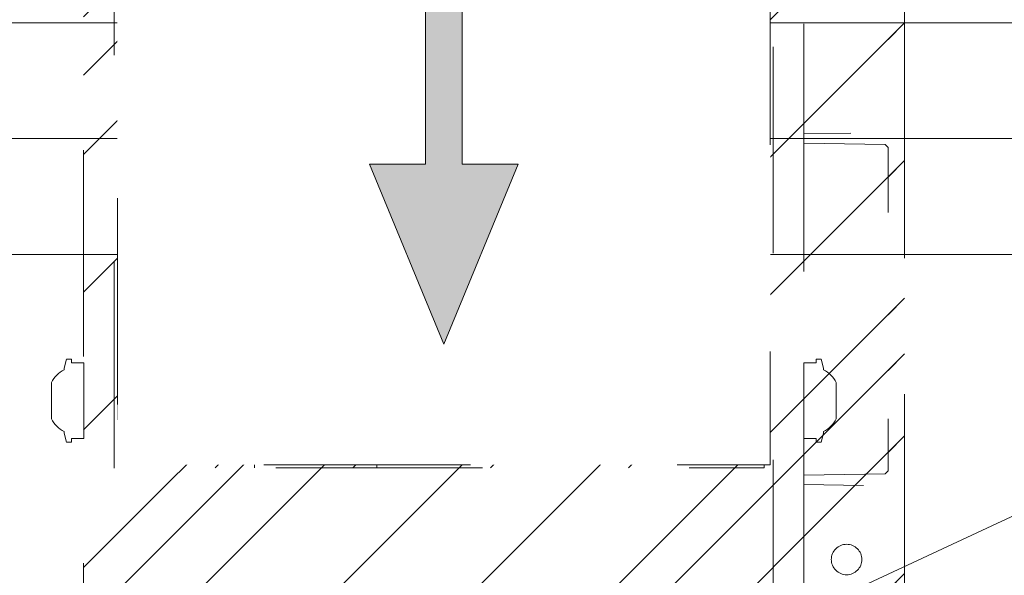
# Model space of a CAD drawing. Header units: inches. Extents: x -416 to -272, y -73 to 47.
# Tile 40 of 206: x -355.53 to -349.18, y -28.32 to -24.73. Entities that reach past the tile are written whole.
import ezdxf

# ---------------------------------------------------------------- set-up
doc = ezdxf.new("R2010")
doc.units = ezdxf.units.IN
doc.header["$LTSCALE"] = 32
doc.header["$MEASUREMENT"] = 0
doc.header["$PDMODE"] = 1
doc.header["$PDSIZE"] = -2
doc.linetypes.add('Dash Style-1', pattern=[0.083328, 0.041656, -0.041672])
for name, color, linetype, lineweight in [('Black', 7, 'Continuous', 18), ('DashLine', 7, 'Continuous', 13), ('DashLineFill', 7, 'Dash Style-1', 13), ('Drawing', 7, 'Continuous', 18), ('Leg_Locator', 7, 'Continuous', 13), ('Metal-DeskStructure', 7, 'Continuous', 13), ('None', 7, 'Continuous', 18), ('SolidLine', 7, 'Continuous', 15)]:
    doc.layers.add(name, color=color, linetype=linetype, lineweight=lineweight)
doc.layers.add('Metal-Leg', color=7, linetype='Continuous', lineweight=18, true_color=0x4c4c4c)
pattern_1 = [(45, (0, 0), (-1.613, 1.9357), []), (45, (-1.0608, 1.0608), (-0.472346, 0.41676), [])]

# ---------------------------------------------------------------- blocks, each defined once
blk = doc.blocks.new('Group-3')
at = {"layer": 'SolidLine', "flags": 128}
for points in [[(0, 0), (0.748, 0), (0.748, -17.9921), (0, -17.9921)], [(0, 0), (47.9921, 0), (47.9921, -17.9921), (0, -17.9921)]]:
    blk.add_lwpolyline(points, close=True, dxfattribs=at)
blk = doc.blocks.new('Group-4')
at = {"layer": 'None'}
blk.add_blockref('Group-3', (0, 0), dxfattribs=at)
blk = doc.blocks.new('SL Leg Credenza (2D)')
at = {"layer": 'None'}
blk.add_blockref('Group-4', (0, 0), dxfattribs=at)
at = {"layer": 'Drawing', "color": 0, "flags": 1}
for tag in ['Tag', 'Catalog', 'Option1', 'Option2', 'Option3', 'Option4', 'Option5', 'Option6', 'Option7', 'Option8', 'Option9', 'Option10', 'Option11', 'Option12', 'Custom', 'FinishGroup', 'Discount', 'Item2', 'Item3', 'Item6', 'Item9', 'Item10', 'Item12', 'Item13', 'Item16', 'Item19', 'Item20', 'Item21', 'Item22', 'Item23', 'Item24', 'Item25', 'Item8', 'Item18', 'Item1', 'Item4', 'Item5', 'Item7', 'Item11', 'Item14', 'Item15', 'Item17']:
    blk.add_attdef(tag, (-5.3911, -58.5147), '', height=0.00709, dxfattribs=at)
blk = doc.blocks.new('Group-84')
at = {"layer": 'DashLine'}
blk.add_line((71.8898, -12.0079), (55.7172, -19.5493), dxfattribs=at)
at = {"layer": 'SolidLine', "flags": 128}
blk.add_lwpolyline([(54.0453, -11.2598), (71.8898, -11.2598), (71.8898, -12.0079), (54.0453, -12.0079)], close=True, dxfattribs=at)
blk = doc.blocks.new('Group-50')
at = {"layer": 'DashLineFill', "linetype": 'Continuous', "lineweight": 13}
h = blk.add_hatch(dxfattribs=at)
h.set_pattern_fill('Steel', color=253, style=0, pattern_type=2)
h.set_pattern_definition(pattern_1)
h.paths.add_polyline_path([(-2.0669, 1.3976), (2.0669, 1.3976), (2.0669, 0.1378), (2.1063, 0.1378), (2.1063, -0.1378), (2.0669, -0.1378), (2.0669, -5.2756), (2.1063, -5.2756), (2.1063, -5.5512), (2.0669, -5.5512), (2.0669, -5.8268), (-2.0669, -5.8268), (-2.0669, -5.5512), (-2.1063, -5.5512), (-2.1063, -5.2756), (-2.0669, -5.2756), (-2.0669, -0.1378), (-2.1063, -0.1378), (-2.1063, 0.1378), (-2.0669, 0.1378)])
at = {"layer": 'DashLineFill', "flags": 128}
blk.add_lwpolyline([(-2.0669, 1.3976), (2.0669, 1.3976), (2.0669, 0.1378), (2.1063, 0.1378), (2.1063, -0.1378), (2.0669, -0.1378), (2.0669, -5.2756), (2.1063, -5.2756), (2.1063, -5.5512), (2.0669, -5.5512), (2.0669, -5.8268), (-2.0669, -5.8268), (-2.0669, -5.5512), (-2.1063, -5.5512), (-2.1063, -5.2756), (-2.0669, -5.2756), (-2.0669, -0.1378), (-2.1063, -0.1378), (-2.1063, 0.1378), (-2.0669, 0.1378)], close=True, dxfattribs=at)
at = {"layer": 'SolidLine', "flags": 128}
blk.add_lwpolyline([(-1.2205, -5.8268), (-1.2205, -5.1826), (-0.4331, -5.1826), (-0.4331, -5.8268)], dxfattribs=at)
at = {"layer": 'SolidLine', "linetype": 'Continuous', "lineweight": 5}
blk.add_point((0, 0), dxfattribs=at)
blk = doc.blocks.new('TL14_upper_leg (2D)')
at = {"layer": 'DashLine', "flags": 128}
blk.add_lwpolyline([(0, 1.2205), (0.1196, 1.2146), (0.2381, 1.197), (0.3543, 1.1679), (0.4671, 1.1276), (0.5753, 1.0764), (0.6781, 1.0148), (0.7743, 0.9434), (0.863, 0.863), (0.9434, 0.7743), (1.0148, 0.6781), (1.0764, 0.5753), (1.1276, 0.4671), (1.1679, 0.3543), (1.197, 0.2381), (1.2146, 0.1196), (1.2205, 0), (1.2146, -0.1196), (1.197, -0.2381), (1.1679, -0.3543), (1.1276, -0.4671), (1.0764, -0.5753), (1.0148, -0.6781), (0.9434, -0.7743), (0.863, -0.863), (0.7743, -0.9434), (0.6781, -1.0148), (0.5753, -1.0764), (0.4671, -1.1276), (0.3543, -1.1679), (0.2381, -1.197), (0.1196, -1.2146), (0, -1.2205), (-0.1196, -1.2146), (-0.2381, -1.197), (-0.3543, -1.1679), (-0.4671, -1.1276), (-0.5753, -1.0764), (-0.6781, -1.0148), (-0.7743, -0.9434), (-0.863, -0.863), (-0.9434, -0.7743), (-1.0148, -0.6781), (-1.0764, -0.5753), (-1.1276, -0.4671), (-1.1679, -0.3543), (-1.197, -0.2381), (-1.2146, -0.1196), (-1.2205, 0), (-1.2146, 0.1196), (-1.197, 0.2381), (-1.1679, 0.3543), (-1.1276, 0.4671), (-1.0764, 0.5753), (-1.0148, 0.6781), (-0.9434, 0.7743), (-0.863, 0.863), (-0.7743, 0.9434), (-0.6781, 1.0148), (-0.5753, 1.0764), (-0.4671, 1.1276), (-0.3543, 1.1679), (-0.2381, 1.197), (-0.1196, 1.2146)], close=True, dxfattribs=at)
at = {"layer": 'Metal-Leg', "linetype": 'Continuous', "lineweight": 5}
blk.add_point((0, 0), dxfattribs=at)
blk.add_point((0, 0), dxfattribs=at)
at = {"layer": 'SolidLine', "flags": 128}
for points in [[(-2.3228, 0.2437), (-2.4016, 0.2437), (-2.4016, 0.2677), (-2.4341, 0.2677), (-2.4493, 0.2108), (-2.4493, 0.1992, 0.157975), (-2.5315, 0.1181), (-2.5315, -0.1181, 0.156027), (-2.4493, -0.1991), (-2.4493, -0.2108), (-2.4341, -0.2677), (-2.4016, -0.2677), (-2.4016, -0.2437), (-2.3228, -0.2437)], [(2.3228, 0.2437), (2.4016, 0.2437), (2.4016, 0.2677), (2.4341, 0.2677), (2.4493, 0.2108), (2.4493, 0.1992, -0.157975), (2.5315, 0.1181), (2.5315, -0.1181, -0.156027), (2.4493, -0.1991), (2.4493, -0.2108), (2.4341, -0.2677), (2.4016, -0.2677), (2.4016, -0.2437), (2.3228, -0.2437)], [(-2.3228, -5.15), (-2.4016, -5.15), (-2.4016, -5.126), (-2.4341, -5.126), (-2.4493, -5.1829), (-2.4493, -5.1945, 0.157975), (-2.5315, -5.2756), (-2.5315, -5.5118, 0.156027), (-2.4493, -5.5928), (-2.4493, -5.6045), (-2.4341, -5.6614), (-2.4016, -5.6614), (-2.4016, -5.6374), (-2.3228, -5.6374)], [(2.3228, -5.15), (2.4016, -5.15), (2.4016, -5.126), (2.4341, -5.126), (2.4493, -5.1829), (2.4493, -5.1945, -0.157975), (2.5315, -5.2756), (2.5315, -5.5118, -0.156027), (2.4493, -5.5928), (2.4493, -5.6045), (2.4341, -5.6614), (2.4016, -5.6614), (2.4016, -5.6374), (2.3228, -5.6374)]]:
    blk.add_lwpolyline(points, format="xyb", close=True, dxfattribs=at)
at = {"layer": 'DashLine', "color": 7}
blk.add_blockref('Group-50', (0, 0), dxfattribs=at)
blk = doc.blocks.new('Group-52')
at = {"layer": 'DashLine'}
for p, q in [((0.0002, -0.9961), (0.0002, -0.7598)), ((-0.1179, -1.1142), (-0.3541, -1.1142)), ((0.1183, -1.1142), (0.3545, -1.1142)), ((0.0002, -1.2323), (0.0002, -1.4685))]:
    blk.add_line(p, q, dxfattribs=at)
at = {"layer": 'DashLine', "flags": 128}
blk.add_lwpolyline([(-0.2557, -1.1142), (-0.2545, -1.0891), (-0.2508, -1.0642), (-0.2447, -1.0399), (-0.2362, -1.0162), (-0.2255, -0.9935), (-0.2126, -0.972), (-0.1976, -0.9518), (-0.1808, -0.9332), (-0.1621, -0.9164), (-0.142, -0.9014), (-0.1204, -0.8885), (-0.0977, -0.8777), (-0.0741, -0.8693), (-0.0497, -0.8632), (-0.0249, -0.8595), (0.0002, -0.8583), (0.0253, -0.8595), (0.0501, -0.8632), (0.0745, -0.8693), (0.0981, -0.8777), (0.1208, -0.8885), (0.1424, -0.9014), (0.1625, -0.9164), (0.1812, -0.9332), (0.198, -0.9518), (0.213, -0.972), (0.2259, -0.9935), (0.2366, -1.0162), (0.2451, -1.0399), (0.2512, -1.0642), (0.2549, -1.0891), (0.2561, -1.1142), (0.2549, -1.1393), (0.2512, -1.1641), (0.2451, -1.1885), (0.2366, -1.2121), (0.2259, -1.2348), (0.213, -1.2563), (0.198, -1.2765), (0.1812, -1.2951), (0.1625, -1.312), (0.1424, -1.327), (0.1208, -1.3399), (0.0981, -1.3506), (0.0745, -1.3591), (0.0501, -1.3652), (0.0253, -1.3688), (0.0002, -1.3701), (-0.0249, -1.3688), (-0.0497, -1.3652), (-0.0741, -1.3591), (-0.0977, -1.3506), (-0.1204, -1.3399), (-0.142, -1.327), (-0.1621, -1.312), (-0.1808, -1.2951), (-0.1976, -1.2765), (-0.2126, -1.2563), (-0.2255, -1.2348), (-0.2362, -1.2121), (-0.2447, -1.1885), (-0.2508, -1.1641), (-0.2545, -1.1393)], close=True, dxfattribs=at)
blk = doc.blocks.new('Group-53')
at = {"layer": 'DashLine'}
for p, q in [((0, 0.1181), (0, 0.3543)), ((-0.1181, 0), (-0.3543, 0)), ((0.1181, 0), (0.3543, 0)), ((0, -0.1181), (0, -0.3543))]:
    blk.add_line(p, q, dxfattribs=at)
at = {"layer": 'DashLine', "flags": 128}
blk.add_lwpolyline([(-0.2559, 0), (-0.2547, 0.0251), (-0.251, 0.0499), (-0.2449, 0.0743), (-0.2364, 0.0979), (-0.2257, 0.1206), (-0.2128, 0.1422), (-0.1978, 0.1623), (-0.181, 0.181), (-0.1623, 0.1978), (-0.1422, 0.2128), (-0.1206, 0.2257), (-0.0979, 0.2364), (-0.0743, 0.2449), (-0.0499, 0.251), (-0.0251, 0.2547), (0, 0.2559), (0.0251, 0.2547), (0.0499, 0.251), (0.0743, 0.2449), (0.0979, 0.2364), (0.1206, 0.2257), (0.1422, 0.2128), (0.1623, 0.1978), (0.181, 0.181), (0.1978, 0.1623), (0.2128, 0.1422), (0.2257, 0.1206), (0.2364, 0.0979), (0.2449, 0.0743), (0.251, 0.0499), (0.2547, 0.0251), (0.2559, 0), (0.2547, -0.0251), (0.251, -0.0499), (0.2449, -0.0743), (0.2364, -0.0979), (0.2257, -0.1206), (0.2128, -0.1422), (0.1978, -0.1623), (0.181, -0.181), (0.1623, -0.1978), (0.1422, -0.2128), (0.1206, -0.2257), (0.0979, -0.2364), (0.0743, -0.2449), (0.0499, -0.251), (0.0251, -0.2547), (0, -0.2559), (-0.0251, -0.2547), (-0.0499, -0.251), (-0.0743, -0.2449), (-0.0979, -0.2364), (-0.1206, -0.2257), (-0.1422, -0.2128), (-0.1623, -0.1978), (-0.181, -0.181), (-0.1978, -0.1623), (-0.2128, -0.1422), (-0.2257, -0.1206), (-0.2364, -0.0979), (-0.2449, -0.0743), (-0.251, -0.0499), (-0.2547, -0.0251)], close=True, dxfattribs=at)
blk = doc.blocks.new('Group-54')
at = {"layer": 'DashLine'}
for p, q in [((-0.0002, 1.2323), (-0.0002, 1.4685)), ((-0.1183, 1.1142), (-0.3545, 1.1142)), ((0.1179, 1.1142), (0.3541, 1.1142)), ((-0.0002, 0.9961), (-0.0002, 0.7598))]:
    blk.add_line(p, q, dxfattribs=at)
at = {"layer": 'DashLine', "flags": 128}
blk.add_lwpolyline([(-0.2561, 1.1142), (-0.2549, 1.1393), (-0.2512, 1.1641), (-0.2451, 1.1885), (-0.2366, 1.2121), (-0.2259, 1.2348), (-0.213, 1.2563), (-0.198, 1.2765), (-0.1812, 1.2951), (-0.1625, 1.312), (-0.1424, 1.327), (-0.1208, 1.3399), (-0.0981, 1.3506), (-0.0745, 1.3591), (-0.0501, 1.3652), (-0.0253, 1.3688), (-0.0002, 1.3701), (0.0249, 1.3688), (0.0497, 1.3652), (0.0741, 1.3591), (0.0977, 1.3506), (0.1204, 1.3399), (0.142, 1.327), (0.1621, 1.312), (0.1808, 1.2951), (0.1976, 1.2765), (0.2126, 1.2563), (0.2255, 1.2348), (0.2362, 1.2121), (0.2447, 1.1885), (0.2508, 1.1641), (0.2545, 1.1393), (0.2557, 1.1142), (0.2545, 1.0891), (0.2508, 1.0642), (0.2447, 1.0399), (0.2362, 1.0162), (0.2255, 0.9935), (0.2126, 0.972), (0.1976, 0.9518), (0.1808, 0.9332), (0.1621, 0.9164), (0.142, 0.9014), (0.1204, 0.8885), (0.0977, 0.8777), (0.0741, 0.8693), (0.0497, 0.8632), (0.0249, 0.8595), (-0.0002, 0.8583), (-0.0253, 0.8595), (-0.0501, 0.8632), (-0.0745, 0.8693), (-0.0981, 0.8777), (-0.1208, 0.8885), (-0.1424, 0.9014), (-0.1625, 0.9164), (-0.1812, 0.9332), (-0.198, 0.9518), (-0.213, 0.972), (-0.2259, 0.9935), (-0.2366, 1.0162), (-0.2451, 1.0399), (-0.2512, 1.0642), (-0.2549, 1.0891)], close=True, dxfattribs=at)
blk = doc.blocks.new('1BRPT9-Bracket (2D)')
at = {"layer": 'DashLineFill', "linetype": 'Continuous', "lineweight": 13}
h = blk.add_hatch(dxfattribs=at)
h.set_pattern_fill('Steel', color=253, style=0, pattern_type=2)
h.set_pattern_definition(pattern_1)
edge = h.paths.add_edge_path()
edge.add_line((-2.3221, -8.7402), (-2.3221, 8.7402))
edge.add_line((-2.3221, 8.7402), (1.6779, 8.7402))
edge.add_arc((1.6779, 8.4882), 0.252, 0, 90, ccw=False)
edge.add_line((1.9299, 8.4882), (1.9299, 7.4803))
edge.add_line((1.9299, 7.4803), (2.3236, 7.4611))
edge.add_line((2.3236, 7.4611), (2.3236, -7.4803))
edge.add_line((2.3236, -7.4803), (1.9299, -7.4803))
edge.add_line((1.9299, -7.4803), (1.9299, -8.4882))
edge.add_arc((1.6779, -8.4882), 0.252, -90, 0, ccw=False)
edge.add_line((1.6779, -8.7402), (-2.3221, -8.7402))
h = blk.add_hatch(dxfattribs=at)
h.set_pattern_fill('Steel', color=253, style=0, pattern_type=2)
h.set_pattern_definition(pattern_1)
h.paths.add_polyline_path([(-1.3378, 0.6004), (-1.3291, 0.6), (-1.3205, 0.5987), (-1.3121, 0.5966), (-1.3039, 0.5937), (-1.2961, 0.5899), (-1.2886, 0.5855), (-1.2816, 0.5803), (-1.2752, 0.5744), (-1.2693, 0.568), (-1.2642, 0.561), (-1.2597, 0.5536), (-1.256, 0.5457), (-1.253, 0.5375), (-1.2509, 0.5291), (-1.2497, 0.5205), (-1.2492, 0.5118), (-1.2497, 0.5031), (-1.2509, 0.4945), (-1.253, 0.4861), (-1.256, 0.4779), (-1.2597, 0.4701), (-1.2642, 0.4626), (-1.2693, 0.4556), (-1.2752, 0.4492), (-1.2816, 0.4433), (-1.2886, 0.4382), (-1.2961, 0.4337), (-1.3039, 0.43), (-1.3121, 0.427), (-1.3205, 0.4249), (-1.3291, 0.4237), (-1.3378, 0.4232), (-1.3465, 0.4237), (-1.3551, 0.4249), (-1.3635, 0.427), (-1.3717, 0.43), (-1.3796, 0.4337), (-1.387, 0.4382), (-1.394, 0.4433), (-1.4005, 0.4492), (-1.4063, 0.4556), (-1.4115, 0.4626), (-1.4159, 0.4701), (-1.4197, 0.4779), (-1.4226, 0.4861), (-1.4247, 0.4945), (-1.426, 0.5031), (-1.4264, 0.5118), (-1.426, 0.5205), (-1.4247, 0.5291), (-1.4226, 0.5375), (-1.4197, 0.5457), (-1.4159, 0.5536), (-1.4115, 0.561), (-1.4063, 0.568), (-1.4005, 0.5744), (-1.394, 0.5803), (-1.387, 0.5855), (-1.3796, 0.5899), (-1.3717, 0.5937), (-1.3635, 0.5966), (-1.3551, 0.5987), (-1.3465, 0.6)])
h = blk.add_hatch(dxfattribs=at)
h.set_pattern_fill('Steel', color=253, style=0, pattern_type=2)
h.set_pattern_definition(pattern_1)
h.paths.add_polyline_path([(1.3393, 0.6004), (1.348, 0.6), (1.3566, 0.5987), (1.3651, 0.5966), (1.3732, 0.5937), (1.3811, 0.5899), (1.3886, 0.5855), (1.3955, 0.5803), (1.402, 0.5744), (1.4078, 0.568), (1.413, 0.561), (1.4175, 0.5536), (1.4212, 0.5457), (1.4241, 0.5375), (1.4262, 0.5291), (1.4275, 0.5205), (1.4279, 0.5118), (1.4275, 0.5031), (1.4262, 0.4945), (1.4241, 0.4861), (1.4212, 0.4779), (1.4175, 0.4701), (1.413, 0.4626), (1.4078, 0.4556), (1.402, 0.4492), (1.3955, 0.4433), (1.3886, 0.4382), (1.3811, 0.4337), (1.3732, 0.43), (1.3651, 0.427), (1.3566, 0.4249), (1.348, 0.4237), (1.3393, 0.4232), (1.3307, 0.4237), (1.3221, 0.4249), (1.3136, 0.427), (1.3054, 0.43), (1.2976, 0.4337), (1.2901, 0.4382), (1.2832, 0.4433), (1.2767, 0.4492), (1.2709, 0.4556), (1.2657, 0.4626), (1.2612, 0.4701), (1.2575, 0.4779), (1.2546, 0.4861), (1.2525, 0.4945), (1.2512, 0.5031), (1.2508, 0.5118), (1.2512, 0.5205), (1.2525, 0.5291), (1.2546, 0.5375), (1.2575, 0.5457), (1.2612, 0.5536), (1.2657, 0.561), (1.2709, 0.568), (1.2767, 0.5744), (1.2832, 0.5803), (1.2901, 0.5855), (1.2976, 0.5899), (1.3054, 0.5937), (1.3136, 0.5966), (1.3221, 0.5987), (1.3307, 0.6)])
h = blk.add_hatch(dxfattribs=at)
h.set_pattern_fill('Steel', color=253, style=0, pattern_type=2)
h.set_pattern_definition(pattern_1)
h.paths.add_polyline_path([(-1.3378, -0.6196), (-1.3465, -0.6191), (-1.3551, -0.6179), (-1.3635, -0.6158), (-1.3717, -0.6128), (-1.3796, -0.6091), (-1.387, -0.6046), (-1.394, -0.5995), (-1.4005, -0.5936), (-1.4063, -0.5872), (-1.4115, -0.5802), (-1.4159, -0.5727), (-1.4197, -0.5649), (-1.4226, -0.5567), (-1.4247, -0.5483), (-1.426, -0.5397), (-1.4264, -0.531), (-1.426, -0.5223), (-1.4247, -0.5137), (-1.4226, -0.5053), (-1.4197, -0.4971), (-1.4159, -0.4892), (-1.4115, -0.4818), (-1.4063, -0.4748), (-1.4005, -0.4684), (-1.394, -0.4625), (-1.387, -0.4573), (-1.3796, -0.4529), (-1.3717, -0.4492), (-1.3635, -0.4462), (-1.3551, -0.4441), (-1.3465, -0.4428), (-1.3378, -0.4424), (-1.3291, -0.4428), (-1.3205, -0.4441), (-1.3121, -0.4462), (-1.3039, -0.4492), (-1.2961, -0.4529), (-1.2886, -0.4573), (-1.2816, -0.4625), (-1.2752, -0.4684), (-1.2693, -0.4748), (-1.2642, -0.4818), (-1.2597, -0.4892), (-1.256, -0.4971), (-1.253, -0.5053), (-1.2509, -0.5137), (-1.2497, -0.5223), (-1.2492, -0.531), (-1.2497, -0.5397), (-1.2509, -0.5483), (-1.253, -0.5567), (-1.256, -0.5649), (-1.2597, -0.5727), (-1.2642, -0.5802), (-1.2693, -0.5872), (-1.2752, -0.5936), (-1.2816, -0.5995), (-1.2886, -0.6046), (-1.2961, -0.6091), (-1.3039, -0.6128), (-1.3121, -0.6158), (-1.3205, -0.6179), (-1.3291, -0.6191)])
h = blk.add_hatch(dxfattribs=at)
h.set_pattern_fill('Steel', color=253, style=0, pattern_type=2)
h.set_pattern_definition(pattern_1)
h.paths.add_polyline_path([(1.3393, -0.6196), (1.3307, -0.6191), (1.3221, -0.6179), (1.3136, -0.6158), (1.3054, -0.6128), (1.2976, -0.6091), (1.2901, -0.6046), (1.2832, -0.5995), (1.2767, -0.5936), (1.2709, -0.5872), (1.2657, -0.5802), (1.2612, -0.5727), (1.2575, -0.5649), (1.2546, -0.5567), (1.2525, -0.5483), (1.2512, -0.5397), (1.2508, -0.531), (1.2512, -0.5223), (1.2525, -0.5137), (1.2546, -0.5053), (1.2575, -0.4971), (1.2612, -0.4892), (1.2657, -0.4818), (1.2709, -0.4748), (1.2767, -0.4684), (1.2832, -0.4625), (1.2901, -0.4573), (1.2976, -0.4529), (1.3054, -0.4492), (1.3136, -0.4462), (1.3221, -0.4441), (1.3307, -0.4428), (1.3393, -0.4424), (1.348, -0.4428), (1.3566, -0.4441), (1.3651, -0.4462), (1.3732, -0.4492), (1.3811, -0.4529), (1.3886, -0.4573), (1.3955, -0.4625), (1.402, -0.4684), (1.4078, -0.4748), (1.413, -0.4818), (1.4175, -0.4892), (1.4212, -0.4971), (1.4241, -0.5053), (1.4262, -0.5137), (1.4275, -0.5223), (1.4279, -0.531), (1.4275, -0.5397), (1.4262, -0.5483), (1.4241, -0.5567), (1.4212, -0.5649), (1.4175, -0.5727), (1.413, -0.5802), (1.4078, -0.5872), (1.402, -0.5936), (1.3955, -0.5995), (1.3886, -0.6046), (1.3811, -0.6091), (1.3732, -0.6128), (1.3651, -0.6158), (1.3566, -0.6179), (1.348, -0.6191)])
at = {"layer": 'DashLineFill'}
for p, q in [((-2.1252, 8.7402), (-2.1252, -8.7402)), ((2.1268, 7.4611), (2.1268, -7.4803))]:
    blk.add_line(p, q, dxfattribs=at)
at = {"layer": 'DashLineFill', "flags": 128}
blk.add_lwpolyline([(-2.3221, -8.7402), (-2.3221, 8.7402), (1.6779, 8.7402, -0.414214), (1.9299, 8.4882), (1.9299, 7.4803), (2.3236, 7.4611), (2.3236, -7.4803), (1.9299, -7.4803), (1.9299, -8.4882, -0.414214), (1.6779, -8.7402)], format="xyb", close=True, dxfattribs=at)
for points in [[(-1.3378, 0.6004), (-1.3291, 0.6), (-1.3205, 0.5987), (-1.3121, 0.5966), (-1.3039, 0.5937), (-1.2961, 0.5899), (-1.2886, 0.5855), (-1.2816, 0.5803), (-1.2752, 0.5744), (-1.2693, 0.568), (-1.2642, 0.561), (-1.2597, 0.5536), (-1.256, 0.5457), (-1.253, 0.5375), (-1.2509, 0.5291), (-1.2497, 0.5205), (-1.2492, 0.5118), (-1.2497, 0.5031), (-1.2509, 0.4945), (-1.253, 0.4861), (-1.256, 0.4779), (-1.2597, 0.4701), (-1.2642, 0.4626), (-1.2693, 0.4556), (-1.2752, 0.4492), (-1.2816, 0.4433), (-1.2886, 0.4382), (-1.2961, 0.4337), (-1.3039, 0.43), (-1.3121, 0.427), (-1.3205, 0.4249), (-1.3291, 0.4237), (-1.3378, 0.4232), (-1.3465, 0.4237), (-1.3551, 0.4249), (-1.3635, 0.427), (-1.3717, 0.43), (-1.3796, 0.4337), (-1.387, 0.4382), (-1.394, 0.4433), (-1.4005, 0.4492), (-1.4063, 0.4556), (-1.4115, 0.4626), (-1.4159, 0.4701), (-1.4197, 0.4779), (-1.4226, 0.4861), (-1.4247, 0.4945), (-1.426, 0.5031), (-1.4264, 0.5118), (-1.426, 0.5205), (-1.4247, 0.5291), (-1.4226, 0.5375), (-1.4197, 0.5457), (-1.4159, 0.5536), (-1.4115, 0.561), (-1.4063, 0.568), (-1.4005, 0.5744), (-1.394, 0.5803), (-1.387, 0.5855), (-1.3796, 0.5899), (-1.3717, 0.5937), (-1.3635, 0.5966), (-1.3551, 0.5987), (-1.3465, 0.6)], [(1.3393, 0.6004), (1.348, 0.6), (1.3566, 0.5987), (1.3651, 0.5966), (1.3732, 0.5937), (1.3811, 0.5899), (1.3886, 0.5855), (1.3955, 0.5803), (1.402, 0.5744), (1.4078, 0.568), (1.413, 0.561), (1.4175, 0.5536), (1.4212, 0.5457), (1.4241, 0.5375), (1.4262, 0.5291), (1.4275, 0.5205), (1.4279, 0.5118), (1.4275, 0.5031), (1.4262, 0.4945), (1.4241, 0.4861), (1.4212, 0.4779), (1.4175, 0.4701), (1.413, 0.4626), (1.4078, 0.4556), (1.402, 0.4492), (1.3955, 0.4433), (1.3886, 0.4382), (1.3811, 0.4337), (1.3732, 0.43), (1.3651, 0.427), (1.3566, 0.4249), (1.348, 0.4237), (1.3393, 0.4232), (1.3307, 0.4237), (1.3221, 0.4249), (1.3136, 0.427), (1.3054, 0.43), (1.2976, 0.4337), (1.2901, 0.4382), (1.2832, 0.4433), (1.2767, 0.4492), (1.2709, 0.4556), (1.2657, 0.4626), (1.2612, 0.4701), (1.2575, 0.4779), (1.2546, 0.4861), (1.2525, 0.4945), (1.2512, 0.5031), (1.2508, 0.5118), (1.2512, 0.5205), (1.2525, 0.5291), (1.2546, 0.5375), (1.2575, 0.5457), (1.2612, 0.5536), (1.2657, 0.561), (1.2709, 0.568), (1.2767, 0.5744), (1.2832, 0.5803), (1.2901, 0.5855), (1.2976, 0.5899), (1.3054, 0.5937), (1.3136, 0.5966), (1.3221, 0.5987), (1.3307, 0.6)], [(-1.3378, -0.6196), (-1.3465, -0.6191), (-1.3551, -0.6179), (-1.3635, -0.6158), (-1.3717, -0.6128), (-1.3796, -0.6091), (-1.387, -0.6046), (-1.394, -0.5995), (-1.4005, -0.5936), (-1.4063, -0.5872), (-1.4115, -0.5802), (-1.4159, -0.5727), (-1.4197, -0.5649), (-1.4226, -0.5567), (-1.4247, -0.5483), (-1.426, -0.5397), (-1.4264, -0.531), (-1.426, -0.5223), (-1.4247, -0.5137), (-1.4226, -0.5053), (-1.4197, -0.4971), (-1.4159, -0.4892), (-1.4115, -0.4818), (-1.4063, -0.4748), (-1.4005, -0.4684), (-1.394, -0.4625), (-1.387, -0.4573), (-1.3796, -0.4529), (-1.3717, -0.4492), (-1.3635, -0.4462), (-1.3551, -0.4441), (-1.3465, -0.4428), (-1.3378, -0.4424), (-1.3291, -0.4428), (-1.3205, -0.4441), (-1.3121, -0.4462), (-1.3039, -0.4492), (-1.2961, -0.4529), (-1.2886, -0.4573), (-1.2816, -0.4625), (-1.2752, -0.4684), (-1.2693, -0.4748), (-1.2642, -0.4818), (-1.2597, -0.4892), (-1.256, -0.4971), (-1.253, -0.5053), (-1.2509, -0.5137), (-1.2497, -0.5223), (-1.2492, -0.531), (-1.2497, -0.5397), (-1.2509, -0.5483), (-1.253, -0.5567), (-1.256, -0.5649), (-1.2597, -0.5727), (-1.2642, -0.5802), (-1.2693, -0.5872), (-1.2752, -0.5936), (-1.2816, -0.5995), (-1.2886, -0.6046), (-1.2961, -0.6091), (-1.3039, -0.6128), (-1.3121, -0.6158), (-1.3205, -0.6179), (-1.3291, -0.6191)], [(1.3393, -0.6196), (1.3307, -0.6191), (1.3221, -0.6179), (1.3136, -0.6158), (1.3054, -0.6128), (1.2976, -0.6091), (1.2901, -0.6046), (1.2832, -0.5995), (1.2767, -0.5936), (1.2709, -0.5872), (1.2657, -0.5802), (1.2612, -0.5727), (1.2575, -0.5649), (1.2546, -0.5567), (1.2525, -0.5483), (1.2512, -0.5397), (1.2508, -0.531), (1.2512, -0.5223), (1.2525, -0.5137), (1.2546, -0.5053), (1.2575, -0.4971), (1.2612, -0.4892), (1.2657, -0.4818), (1.2709, -0.4748), (1.2767, -0.4684), (1.2832, -0.4625), (1.2901, -0.4573), (1.2976, -0.4529), (1.3054, -0.4492), (1.3136, -0.4462), (1.3221, -0.4441), (1.3307, -0.4428), (1.3393, -0.4424), (1.348, -0.4428), (1.3566, -0.4441), (1.3651, -0.4462), (1.3732, -0.4492), (1.3811, -0.4529), (1.3886, -0.4573), (1.3955, -0.4625), (1.402, -0.4684), (1.4078, -0.4748), (1.413, -0.4818), (1.4175, -0.4892), (1.4212, -0.4971), (1.4241, -0.5053), (1.4262, -0.5137), (1.4275, -0.5223), (1.4279, -0.531), (1.4275, -0.5397), (1.4262, -0.5483), (1.4241, -0.5567), (1.4212, -0.5649), (1.4175, -0.5727), (1.413, -0.5802), (1.4078, -0.5872), (1.402, -0.5936), (1.3955, -0.5995), (1.3886, -0.6046), (1.3811, -0.6091), (1.3732, -0.6128), (1.3651, -0.6158), (1.3566, -0.6179), (1.348, -0.6191)]]:
    blk.add_lwpolyline(points, close=True, dxfattribs=at)
at = {"layer": 'DashLineFill', "linetype": 'Continuous', "lineweight": 5}
for p in [(0.0002, 1.1142), (0.0002, 0)]:
    blk.add_point(p, dxfattribs=at)
at = {"layer": 'Metal-DeskStructure', "color": 7}
for name in ['Group-54', 'Group-53', 'Group-52']:
    blk.add_blockref(name, (0, 0), dxfattribs=at)
blk = doc.blocks.new('1BRPT8_Cover (2D)')
at = {"layer": 'DashLineFill', "linetype": 'Continuous', "lineweight": 13}
h = blk.add_hatch(dxfattribs=at)
h.set_pattern_fill('Steel', color=253, style=0, pattern_type=2)
h.set_pattern_definition(pattern_1)
h.paths.add_polyline_path([(-1.5945, -8.7638), (-2.3228, -8.7638), (-2.3228, -8.7511), (-2.8261, -8.7423), (-2.8664, -8.7028), (-2.8664, -6.673), (-2.8472, -6.6533), (-2.3228, -6.6441), (-2.3228, -6.5842), (-2.8472, -6.5751), (-2.8664, -6.5554), (-2.8664, -4.4682), (-2.8472, -4.4486), (-2.3228, -4.4394), (-2.3228, -4.3795), (-2.8472, -4.3703), (-2.8664, -4.3507), (-2.8664, -2.2635), (-2.8472, -2.2438), (-2.3228, -2.2347), (-2.3228, -2.1748), (-2.8472, -2.1656), (-2.8664, -2.1459), (-2.8664, -0.0588), (-2.8472, -0.0391), (-2.3228, -0.03), (-2.3228, 0.03), (-2.8472, 0.0391), (-2.8664, 0.0588), (-2.8664, 2.1459), (-2.8472, 2.1656), (-2.3228, 2.1748), (-2.3228, 2.2347), (-2.8472, 2.2438), (-2.8664, 2.2635), (-2.8664, 4.3507), (-2.8472, 4.3703), (-2.3228, 4.3795), (-2.3228, 4.4394), (-2.8472, 4.4486), (-2.8664, 4.4682), (-2.8655, 6.5554), (-2.8472, 6.5751), (-2.3228, 6.5842), (-2.3228, 6.6441), (-2.8472, 6.6533), (-2.8664, 6.673), (-2.8664, 8.7028), (-2.8261, 8.7423), (-1.5945, 8.7638), (-1.5945, 8.8583), (-2.9724, 8.8583), (-2.9724, -8.8583), (-1.5945, -8.8583)])
h = blk.add_hatch(dxfattribs=at)
h.set_pattern_fill('Steel', color=253, style=0, pattern_type=2)
h.set_pattern_definition(pattern_1)
h.paths.add_polyline_path([(-2.3228, 8.8583), (-2.3228, -8.8583), (-2.9724, -8.8583), (-2.9724, 8.8583)])
at = {"layer": 'DashLine', "linetype": 'Continuous', "lineweight": 5}
blk.add_point((0, 0), dxfattribs=at)
at = {"layer": 'DashLineFill', "flags": 128}
for points in [[(-1.5945, -8.7638), (-2.3228, -8.7638), (-2.3228, -8.7511), (-2.8261, -8.7423), (-2.8664, -8.7028), (-2.8664, -6.673), (-2.8472, -6.6533), (-2.3228, -6.6441), (-2.3228, -6.5842), (-2.8472, -6.5751), (-2.8664, -6.5554), (-2.8664, -4.4682), (-2.8472, -4.4486), (-2.3228, -4.4394), (-2.3228, -4.3795), (-2.8472, -4.3703), (-2.8664, -4.3507), (-2.8664, -2.2635), (-2.8472, -2.2438), (-2.3228, -2.2347), (-2.3228, -2.1748), (-2.8472, -2.1656), (-2.8664, -2.1459), (-2.8664, -0.0588), (-2.8472, -0.0391), (-2.3228, -0.03), (-2.3228, 0.03), (-2.8472, 0.0391), (-2.8664, 0.0588), (-2.8664, 2.1459), (-2.8472, 2.1656), (-2.3228, 2.1748), (-2.3228, 2.2347), (-2.8472, 2.2438), (-2.8664, 2.2635), (-2.8664, 4.3507), (-2.8472, 4.3703), (-2.3228, 4.3795), (-2.3228, 4.4394), (-2.8472, 4.4486), (-2.8664, 4.4682), (-2.8655, 6.5554), (-2.8472, 6.5751), (-2.3228, 6.5842), (-2.3228, 6.6441), (-2.8472, 6.6533), (-2.8664, 6.673), (-2.8664, 8.7028), (-2.8261, 8.7423), (-1.5945, 8.7638), (-1.5945, 8.8583), (-2.9724, 8.8583), (-2.9724, -8.8583), (-1.5945, -8.8583)], [(-2.3228, 8.8583), (-2.3228, -8.8583), (-2.9724, -8.8583), (-2.9724, 8.8583)]]:
    blk.add_lwpolyline(points, close=True, dxfattribs=at)
at = {"layer": 'SolidLine', "flags": 128}
blk.add_lwpolyline([(-2.5, 2.7185), (-2.5005, 2.7089), (-2.5019, 2.6993), (-2.5042, 2.6899), (-2.5075, 2.6808), (-2.5116, 2.6721), (-2.5166, 2.6638), (-2.5223, 2.6561), (-2.5288, 2.6489), (-2.536, 2.6424), (-2.5437, 2.6367), (-2.552, 2.6317), (-2.5608, 2.6276), (-2.5699, 2.6243), (-2.5792, 2.622), (-2.5888, 2.6206), (-2.5984, 2.6201), (-2.6081, 2.6206), (-2.6176, 2.622), (-2.627, 2.6243), (-2.6361, 2.6276), (-2.6448, 2.6317), (-2.6531, 2.6367), (-2.6609, 2.6424), (-2.668, 2.6489), (-2.6745, 2.6561), (-2.6803, 2.6638), (-2.6852, 2.6721), (-2.6894, 2.6808), (-2.6926, 2.6899), (-2.695, 2.6993), (-2.6964, 2.7089), (-2.6969, 2.7185), (-2.6964, 2.7282), (-2.695, 2.7377), (-2.6926, 2.7471), (-2.6894, 2.7562), (-2.6852, 2.7649), (-2.6803, 2.7732), (-2.6745, 2.7809), (-2.668, 2.7881), (-2.6609, 2.7946), (-2.6531, 2.8003), (-2.6448, 2.8053), (-2.6361, 2.8094), (-2.627, 2.8127), (-2.6176, 2.815), (-2.6081, 2.8165), (-2.5984, 2.8169), (-2.5888, 2.8165), (-2.5792, 2.815), (-2.5699, 2.8127), (-2.5608, 2.8094), (-2.552, 2.8053), (-2.5437, 2.8003), (-2.536, 2.7946), (-2.5288, 2.7881), (-2.5223, 2.7809), (-2.5166, 2.7732), (-2.5116, 2.7649), (-2.5075, 2.7562), (-2.5042, 2.7471), (-2.5019, 2.7377), (-2.5005, 2.7282)], close=True, dxfattribs=at)
blk = doc.blocks.new('Group-73')
at = {"layer": 'Metal-DeskStructure', "linetype": 'Continuous', "lineweight": 0, "true_color": 0xff0000}
for points in [[(-1.6967, -1.2746), (-1.6967, 1.2746), (-1.3522, 1.2746), (-1.3522, -0.999), (-0.1809, -0.999), (-0.1809, -1.2746)], [(1.6967, -0.9301), (1.6967, -1.2746), (0.112, -1.2746), (0.1118, -1.2449), (0.1127, -1.2155), (0.1146, -1.1863), (0.1177, -1.1575), (0.1219, -1.129), (0.1272, -1.1008), (0.1336, -1.0729), (0.1411, -1.0453), (0.155, -1.0003), (0.1708, -0.9557), (0.1884, -0.9116), (0.208, -0.8678), (0.2295, -0.8245), (0.2528, -0.7816), (0.2781, -0.7391), (0.3053, -0.697), (0.3357, -0.6546), (0.3707, -0.6109), (0.4103, -0.566), (0.4545, -0.5198), (0.5033, -0.4725), (0.5567, -0.4238), (0.6147, -0.374), (0.6772, -0.323), (0.7737, -0.2345), (0.8619, -0.1518), (0.9417, -0.0747), (1.0132, -0.0032), (1.0764, 0.0626), (1.1313, 0.1227), (1.1778, 0.1772), (1.216, 0.2261), (1.2479, 0.272), (1.2756, 0.3179), (1.299, 0.3637), (1.3182, 0.4093), (1.3331, 0.4549), (1.3437, 0.5004), (1.3501, 0.5457), (1.3522, 0.591), (1.3504, 0.6332), (1.3452, 0.6737), (1.3364, 0.7126), (1.3241, 0.7497), (1.3083, 0.7851), (1.2889, 0.8188), (1.2661, 0.8508), (1.2397, 0.8811), (1.2105, 0.9088), (1.1793, 0.9327), (1.1459, 0.953), (1.1104, 0.9695), (1.0728, 0.9824), (1.0331, 0.9916), (0.9913, 0.9972), (0.9474, 0.999), (0.9007, 0.997), (0.8564, 0.991), (0.8145, 0.981), (0.7751, 0.967), (0.738, 0.949), (0.7033, 0.927), (0.671, 0.9009), (0.6412, 0.8709), (0.6143, 0.8374), (0.5909, 0.8007), (0.5711, 0.7611), (0.5549, 0.7183), (0.5422, 0.6725), (0.5331, 0.6236), (0.5275, 0.5717), (0.5254, 0.5167), (0.1809, 0.5856), (0.1914, 0.6671), (0.2072, 0.7436), (0.2283, 0.8151), (0.2547, 0.8817), (0.2864, 0.9432), (0.3234, 0.9998), (0.3658, 1.0514), (0.4135, 1.0981), (0.466, 1.1394), (0.5227, 1.1753), (0.5838, 1.2056), (0.6492, 1.2305), (0.7189, 1.2498), (0.7929, 1.2636), (0.8713, 1.2718), (0.9539, 1.2746), (1.0375, 1.2715), (1.1166, 1.2621), (1.1912, 1.2465), (1.2614, 1.2247), (1.327, 1.1966), (1.3882, 1.1623), (1.4448, 1.1217), (1.497, 1.0749), (1.5438, 1.0235), (1.5844, 0.969), (1.6187, 0.9116), (1.6468, 0.8511), (1.6686, 0.7877), (1.6842, 0.7212), (1.6936, 0.6517), (1.6967, 0.5792), (1.6958, 0.5418), (1.693, 0.5046), (1.6884, 0.4675), (1.6819, 0.4306), (1.6736, 0.3938), (1.6634, 0.3571), (1.6514, 0.3206), (1.6375, 0.2842), (1.6215, 0.2476), (1.603, 0.2106), (1.582, 0.1731), (1.5586, 0.1351), (1.5328, 0.0967), (1.5045, 0.0577), (1.4737, 0.0183), (1.4405, -0.0215), (1.4035, -0.0634), (1.3614, -0.1089), (1.3143, -0.1579), (1.262, -0.2105), (1.2047, -0.2666), (1.1423, -0.3263), (1.0749, -0.3896), (1.0023, -0.4564), (0.9394, -0.5112), (0.8829, -0.5614), (0.833, -0.6069), (0.7896, -0.6479), (0.7527, -0.6843), (0.7223, -0.7161), (0.6984, -0.7433), (0.681, -0.7659), (0.6672, -0.7863), (0.654, -0.8067), (0.6414, -0.8271), (0.6295, -0.8476), (0.6181, -0.8682), (0.6074, -0.8888), (0.5973, -0.9094), (0.5879, -0.9301)]]:
    blk.add_hatch(color=1, dxfattribs=at).paths.add_polyline_path(points)
at = {"layer": 'Metal-DeskStructure', "color": 7, "flags": 128}
blk.add_lwpolyline([(-1.6967, -1.2746), (-1.6967, 1.2746), (-1.3522, 1.2746), (-1.3522, -0.999), (-0.1809, -0.999), (-0.1809, -1.2746)], close=True, dxfattribs=at)
at = {"layer": 'Metal-DeskStructure', "color": 7}
blk.add_open_spline([(1.6967, -0.9301), (1.6967, -1.1024), (1.6967, -1.2746), (0.9044, -1.2746), (0.112, -1.2746), (0.1088, -1.1551), (0.1411, -1.0453), (0.1928, -0.8644), (0.4178, -0.5296), (0.6772, -0.323), (1.0798, 0.042), (1.3522, 0.4102), (1.3522, 0.7633), (1.1272, 0.999), (0.7558, 0.999), (0.5265, 0.7428), (0.5254, 0.5167), (0.3532, 0.5512), (0.1809, 0.5856), (0.2122, 0.9215), (0.6148, 1.2746), (1.2973, 1.2746), (1.6967, 0.8752), (1.6967, 0.4295), (1.5783, 0.1389), (1.3027, -0.1819), (1.0023, -0.4564), (0.7375, -0.6847), (0.6245, -0.8472), (0.5879, -0.9301), (1.1423, -0.9301), (1.6967, -0.9301)], degree=2, knots=[0, 0, 0, 0.021286, 0.021286, 0.119203, 0.119203, 0.133976, 0.133976, 0.158253, 0.182531, 0.182531, 0.222301, 0.262072, 0.299949, 0.337826, 0.378197, 0.418569, 0.418569, 0.449937, 0.449937, 0.510175, 0.570414, 0.631418, 0.692421, 0.723256, 0.75409, 0.784925, 0.784925, 0.811417, 0.83791, 0.83791, 1, 1, 1], dxfattribs=at)
blk = doc.blocks.new('SlateLegLocator-L2')
at = {"color": 255, "linetype": 'Dash Style-1', "lineweight": 5}
blk.add_wipeout([(-2.1063, 1.378), (2.1063, 1.378), (2.1063, -5.8071), (-2.1063, -5.8071)], dxfattribs=at).dxf.layer = 'Black'
at = {"layer": 'Leg_Locator', "linetype": 'Continuous', "lineweight": 0, "true_color": 0xff0000}
h = blk.add_hatch(color=1, dxfattribs=at)
edge = h.paths.add_edge_path()
edge.add_line((0, -5.0276), (-0.4795, -3.8661))
edge.add_line((-0.4795, -3.8661), (-0.1181, -3.8661))
edge.add_line((-0.1181, -3.8661), (-0.1181, -1.3722))
edge.add_arc((0, -0.1575), 1.2205, 264.44656, 275.55344)
edge.add_line((0.1181, -1.3722), (0.1181, -3.8661))
edge.add_line((0.1181, -3.8661), (0.4795, -3.8661))
edge.add_line((0.4795, -3.8661), (0, -5.0276))
at = {"layer": 'Black', "linetype": 'Dash Style-1', "lineweight": 5, "flags": 128}
blk.add_lwpolyline([(-2.1063, 1.378), (2.1063, 1.378), (2.1063, -5.8071), (-2.1063, -5.8071)], close=True, dxfattribs=at)
at = {"layer": 'Black', "linetype": 'Continuous', "lineweight": 5}
blk.add_point((0, 0), dxfattribs=at)
at = {"layer": 'Leg_Locator', "flags": 128}
blk.add_lwpolyline([(0, -5.0276), (-0.4795, -3.8661), (-0.1181, -3.8661), (-0.1181, -1.3722, 0.048501), (0.1181, -1.3722), (0.1181, -3.8661), (0.4795, -3.8661)], format="xyb", close=True, dxfattribs=at)
at = {"layer": 'Metal-DeskStructure', "color": 7}
blk.add_blockref('Group-73', (0, 0), dxfattribs=at)
blk = doc.blocks.new('Group-85')
at = {"layer": 'None', "color": 7, "rotation": 180}
for name in ['1BRPT8_Cover (2D)', '1BRPT9-Bracket (2D)']:
    blk.add_blockref(name, (62.9921, -12.0079), dxfattribs=at)
at = {"layer": 'None', "color": 7}
blk.add_blockref('TL14_upper_leg (2D)', (62.9921, -8.3071), dxfattribs=at)
blk.add_blockref('SlateLegLocator-L2', (62.9921, -8.3071), dxfattribs=at)
blk = doc.blocks.new('Group-86')
at = {"layer": 'None'}
blk.add_blockref('Group-84', (0, 0), dxfattribs=at)
blk.add_blockref('Group-85', (0, 0), dxfattribs=at)
blk = doc.blocks.new('SL Credenza Desk (2D)-1')
at = {"layer": 'None'}
blk.add_blockref('Group-86', (0, 0), dxfattribs=at)
at = {"layer": 'Drawing', "color": 0, "flags": 1}
for tag in ['Tag', 'Catalog', 'Option1', 'Option2', 'Option3', 'Option4', 'Option5', 'Option6', 'Option7', 'Option8', 'Option9', 'Option10', 'Option11', 'Option12', 'Custom', 'FinishGroup', 'Discount', 'Item2', 'Item3', 'Item6', 'Item8', 'Item9', 'Item10', 'Item12', 'Item13', 'Item16', 'Item18', 'Item19', 'Item20', 'Item21', 'Item22', 'Item23', 'Item24', 'Item25', 'Item1', 'Item4', 'Item5', 'Item7', 'Item11', 'Item14', 'Item15', 'Item17']:
    blk.add_attdef(tag, (-56.2887, -28.999), '', height=0.00709, dxfattribs=at)
blk = doc.blocks.new('Group-87')
at = {"layer": 'Drawing'}
blk.add_blockref('SL Credenza Desk (2D)-1', (-56.3281, 1.4853), dxfattribs=at)
at = {"layer": 'Drawing', "color": 0, "flags": 1}
for tag in ['Tag', 'Catalog', 'Option1', 'Option2', 'Option3', 'Option4', 'Option5', 'Option6', 'Option7', 'Option8', 'Option9', 'Option10', 'Option11', 'Option12', 'Custom', 'FinishGroup', 'Discount', 'Item2', 'Item3', 'Item6', 'Item8', 'Item9', 'Item10', 'Item12', 'Item13', 'Item16', 'Item18', 'Item19', 'Item20', 'Item21', 'Item22', 'Item23', 'Item24', 'Item25', 'Item1', 'Item4', 'Item5', 'Item7', 'Item11', 'Item14', 'Item15', 'Item17']:
    blk.add_attdef(tag, (-56.2887, -28.999), '', height=0.00709, dxfattribs=at)

msp = doc.modelspace()

# ---------------------------------------------------------------- block references
at = {"layer": 'Drawing', "rotation": 270}
msp.add_blockref('SL Leg Credenza (2D)', (-343.8583, -25.5), dxfattribs=at)

# ---------------------------------------------------------------- next in the draw order: block references
at = {"layer": 'Drawing', "color": 7}
msp.add_blockref('Group-87', (-359.4593, -14.9775), dxfattribs=at)

doc.saveas('drawing.dxf')
